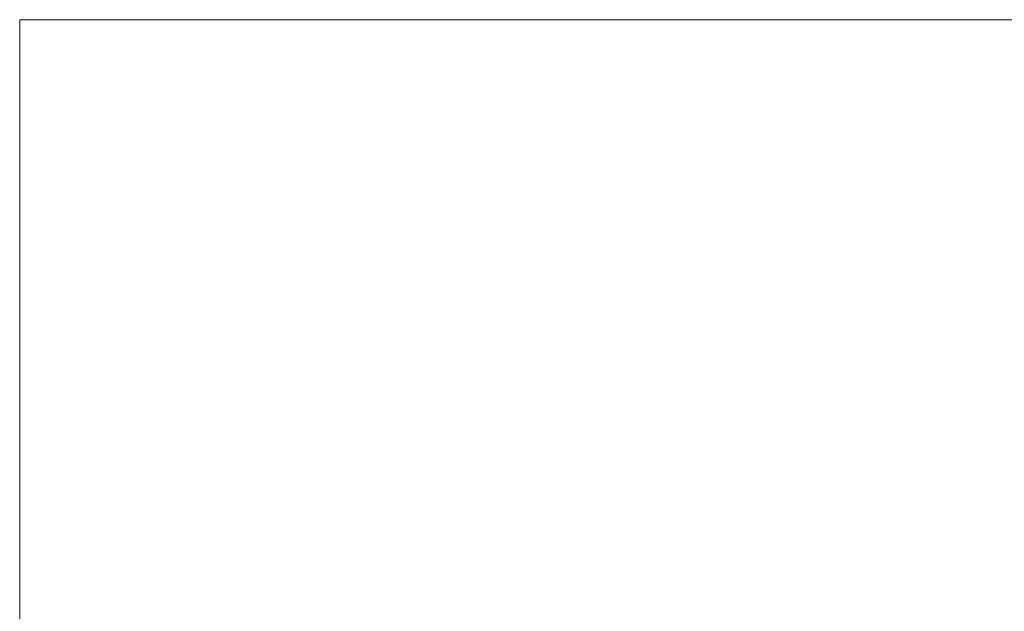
# Model space of a CAD drawing. Extents: x 2147430 to 2149265, y 2147284 to 2147537.
# Tile 4 of 12: x 2147430 to 2147607, y 2147430 to 2147536. Entities that reach past the tile are written whole.
import ezdxf

# ---------------------------------------------------------------- set-up
doc = ezdxf.new("R2010")
doc.units = 0
doc.header["$MEASUREMENT"] = 0
doc.layers.add('B_ANNO_NOPLOT', color=47, linetype='Continuous', lineweight=18, plot=False)

# ---------------------------------------------------------------- blocks, each defined once
blk = doc.blocks.new('*U187')
at = {"layer": 'B_ANNO_NOPLOT', "flags": 128}
blk.add_lwpolyline([(2147429.68, 2147284.45), (2147429.68, 2147536.45), (2147753.61, 2147536.45), (2147753.61, 2147523.31), (2147807.68, 2147523.31), (2147807.68, 2147324.95), (2147746.25, 2147324.95), (2147746.25, 2147284.45)], close=True, dxfattribs=at)

msp = doc.modelspace()

# ---------------------------------------------------------------- block references
msp.add_blockref('*U187', (0, 0))

doc.saveas('drawing.dxf')
